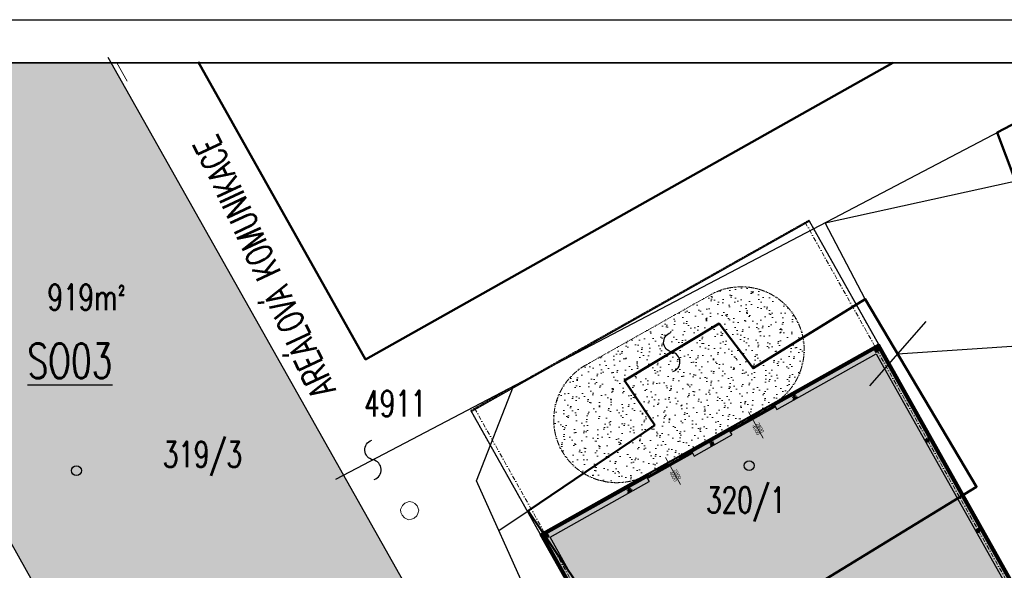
# Model space of a CAD drawing. Header units: millimetres. Extents: x 2886542 to 7567581, y -792623 to 134766.
# Tile 79 of 256: x 4152271 to 4209381, y -377458 to -345537. Entities that reach past the tile are written whole.
import ezdxf
from ezdxf.enums import TextEntityAlignment as Align

# ---------------------------------------------------------------- set-up
doc = ezdxf.new("R2010")
doc.units = ezdxf.units.MM
for name, pattern in [('ACAD_ISO12W100', [21, 12, -3, 0, -3, 0, -3]), ('DASHDOT', [1, 0.5, -0.25, 0, -0.25]), ('DASHDOTX2', [50.8, 25.4, -12.7, 0, -12.7]), ('DIVIDE', [1.25, 0.5, -0.25, 0, -0.25, 0, -0.25]), ('DOT', [0.25, 0, -0.25])]:
    doc.linetypes.add(name, pattern=pattern)
for name, color, linetype, lineweight in [('CKDVERE_', 7, 'Continuous', 25), ('CKDVERE_OSY', 1, 'Continuous', 18), ('CKDVERE_POPIS', 3, 'Continuous', 25), ('CKDVERE_ZARUBNE_RAM', 5, 'Continuous', 25), ('CKRASTR', 7, 'DASHDOT', 18), ('CKSTENY_NADROVINOU', 7, 'DIVIDE', 25), ('CKSTENY_PODROVINOU', 7, 'Continuous', 25), ('CKSTENY_REZ', 6, 'Continuous', 50), ('CSPROFILY_OSY', 1, 'DASHDOT', 18), ('CSPROFILY_REZY', 4, 'Continuous', 50), ('IN_NS_TLUSTA', 1, 'Continuous', 40), ('OstPlynNtl', 30, '633B', 13), ('pohledy', 7, 'Continuous', 25), ('Text obecně', 7, 'Continuous', 25), ('Vrstva 34', 7, 'Continuous', 0), ('Vrstva 6', 7, 'Continuous', 0)]:
    doc.layers.add(name, color=color, linetype=linetype, lineweight=lineweight)
doc.layers.add('CKDVERE_DORAZ', color=7, linetype='DOT', lineweight=25, plot=False)
for name, color, linetype in [('IN_BP_BOURACI PRACE', 40, 'Continuous'), ('IN_TEXT', 7, 'Continuous'), ('KATASTR', 7, 'Continuous'), ('požárničina', 10, 'Continuous')]:
    doc.layers.add(name, color=color, linetype=linetype)
doc.styles.add('KOTY', font='SIMPLEX.SHX', dxfattribs={"width": 0.7})
doc.styles.add('ROMAND', font='romand.shx', dxfattribs={"width": 0.85})
doc.styles.get("Standard").update_dxf_attribs({"font": 'arial.ttf'})
doc.linetypes.add('617A', pattern='A,2,-2,2,-2,2,-6,[146,stn.shx,S=0.1,R=0,X=0,Y=0],-6,2,-2,2,-2', length=30)
doc.linetypes.add('633B', pattern='A,5,-2,5,-5.5,[155,stn.shx,S=0.1,R=0,X=0,Y=0],-5.5,5,-2', length=30)
doc.linetypes.add('PLYN', pattern='A,0.5,-0.2,["PLYN",Standard,S=0.1,R=0,X=-0.15,Y=-0.05],-0.25', length=0.95)
doc.dimstyles.new('IP 1_100', dxfattribs={"dimscale": 100, "dimtxt": 2.5, "dimasz": 2, "dimexe": 1, "dimexo": 5, "dimgap": 1, "dimtad": 1, "dimdec": 0, "dimzin": 0, "dimdsep": 46, "dimtxsty": 'ROMAND', "dimblk": 'ARCHTICK', "dimcen": 0.09, "dimdle": 1, "dimclrd": 256, "dimclre": 256, "dimclrt": 7, "dimadec": 0, "dimazin": 0, "dimtfac": 1, "dimtdec": 0, "dimtix": 1, "dimtmove": 2, "dimatfit": 3, "dimldrblk": 'OBLIQUE', "dimfxl": 0, "dimtolj": 1, "dimtzin": 0, "dimarcsym": 0})

# ---------------------------------------------------------------- blocks, each defined once
blk = doc.blocks.new('_ArchTick')
at = {"color": 0, "linetype": 'ByBlock', "const_width": 0.15}
blk.add_lwpolyline([(-0.5, -0.5), (0.5, 0.5)], dxfattribs=at)
blk = doc.blocks.new('Z620_1')
at = {"layer": 'Vrstva 34', "color": 32, "linetype": 'Continuous', "lineweight": 13}
for p, q in [((-0.5, -0.1), (-0.499, 0.1)), ((-0.499, 0.1), (-0.449, 0.25)), ((-0.449, 0.25), (-0.349, 0.4)), ((-0.349, 0.4), (-0.099, 0.501)), ((-0.099, 0.501), (0.1, 0.5)), ((0.1, 0.5), (0.351, 0.4)), ((0.351, 0.4), (0.45, 0.25)), ((0.45, 0.25), (0.501, 0.1)), ((0.501, 0.1), (0.501, -0.1)), ((-0.4, -0.35), (-0.5, -0.1)), ((-0.25, -0.45), (-0.4, -0.35)), ((-0.099, -0.5), (-0.25, -0.45)), ((0.101, -0.5), (-0.099, -0.5)), ((0.251, -0.45), (0.101, -0.5)), ((0.401, -0.35), (0.251, -0.45)), ((0.501, -0.1), (0.401, -0.35))]:
    blk.add_line(p, q, dxfattribs=at)
blk = doc.blocks.new('CK_S_EXT_HEAHEA240')
for p, q in [((-120, 115), (120, 115)), ((-120, 115), (-120, 103)), ((-120, 103), (-24.75, 103)), ((-3.75, -82), (-3.75, 82)), ((3.75, -82), (3.75, 82)), ((120, 103), (24.75, 103)), ((120, 115), (120, 103)), ((-120, -115), (-120, -103)), ((-120, -103), (-24.75, -103)), ((-120, -115), (120, -115)), ((120, -103), (24.75, -103)), ((120, -115), (120, -103))]:
    blk.add_line(p, q)
for centre, start, end in [((-24.75, 82), 0, 90), ((24.75, 82), 90, 180), ((-24.75, -82), 270, 0), ((24.75, -82), 180, 270)]:
    blk.add_arc(centre, 21, start, end)
blk = doc.blocks.new('skladova hala')
at = {"linetype": 'ACAD_ISO12W100', "lineweight": 0, "ltscale": 50}
h = blk.add_hatch(dxfattribs=at)
h.set_pattern_fill('AR-SAND', color=1, scale=16, style=0)
h.paths.add_polyline_path([(4192124, -566121, 0.991293), (4199413, -566185), (4199413, -566123), (4199413, -563323), (4199413, -560623), (4199413, -557823), (4199413, -557758, 0.991293), (4192124, -557821)])
at = {"layer": 'CKDVERE_', "color": 250}
for p, q in [((4199573, -557763), (4199573, -560683)), ((4199573, -557763), (4199623, -557763)), ((4199623, -557763), (4199623, -560683)), ((4199573, -560683), (4199623, -560683)), ((4199573, -563263), (4199573, -566183)), ((4199573, -563263), (4199623, -563263)), ((4199623, -563263), (4199623, -566183)), ((4199573, -566183), (4199623, -566183))]:
    blk.add_line(p, q, dxfattribs=at)
at = {"layer": 'CKDVERE_DORAZ', "color": 250}
for p, q in [((4199413, -550723), (4191152, -550723)), ((4199513, -557773), (4199513, -560673)), ((4199513, -563273), (4199513, -566173)), ((4199413, -573223), (4191152, -573223))]:
    blk.add_line(p, q, dxfattribs=at)
at = {"layer": 'CKDVERE_OSY', "color": 250}
for p, q in [((4200863, -559223), (4199120, -559223)), ((4200863, -564723), (4199060, -564723))]:
    blk.add_line(p, q, dxfattribs=at)
at = {"layer": 'CKDVERE_ZARUBNE_RAM', "color": 250}
for p, q in [((4199673, -557723), (4199523, -557723)), ((4199523, -557823), (4199523, -557723)), ((4199523, -557823), (4199563, -557823)), ((4199563, -557783), (4199563, -557823)), ((4199523, -560623), (4199523, -560723)), ((4199523, -560623), (4199563, -560623)), ((4199673, -560723), (4199523, -560723)), ((4199563, -560663), (4199563, -560623)), ((4199673, -563223), (4199523, -563223)), ((4199523, -563323), (4199523, -563223)), ((4199523, -563323), (4199563, -563323)), ((4199563, -563283), (4199563, -563323)), ((4199523, -566123), (4199523, -566223)), ((4199523, -566123), (4199563, -566123)), ((4199673, -566223), (4199523, -566223)), ((4199563, -566163), (4199563, -566123))]:
    blk.add_line(p, q, dxfattribs=at)
at = {"layer": 'CKRASTR', "color": 250}
for p, q in [((4199413, -550723), (4191152, -550723)), ((4199413, -573223), (4191152, -573223))]:
    blk.add_line(p, q, dxfattribs=at)
at = {"layer": 'CKRASTR', "color": 250, "ltscale": 500}
for p, q in [((4191152, -550973), (4242633, -550973)), ((4191152, -572973), (4242633, -572973))]:
    blk.add_line(p, q, dxfattribs=at)
at = {"layer": 'CKSTENY_NADROVINOU', "color": 250}
blk.add_line((4191152, -573223), (4191152, -550723), dxfattribs=at)
at = {"layer": 'CKSTENY_PODROVINOU', "color": 250}
for p, q in [((4191213, -550723), (4191213, -573223)), ((4199413, -550723), (4191213, -550723)), ((4199813, -551123), (4241453, -551123)), ((4199813, -557723), (4199813, -551123)), ((4199413, -560623), (4199413, -557823)), ((4199513, -560623), (4199513, -557823)), ((4199813, -563223), (4199813, -560723)), ((4199413, -566123), (4199413, -563323)), ((4199513, -566123), (4199513, -563323)), ((4199813, -572823), (4199813, -566223)), ((4199413, -573223), (4191213, -573223)), ((4236353, -572823), (4199813, -572823))]:
    blk.add_line(p, q, dxfattribs=at)
at = {"layer": 'CKSTENY_REZ', "color": 250}
for p, q in [((4241853, -550723), (4199413, -550723)), ((4199413, -550723), (4199413, -557823)), ((4241753, -550823), (4199513, -550823)), ((4199513, -550823), (4199513, -557823)), ((4199513, -557823), (4199413, -557823)), ((4199413, -560623), (4199413, -563323)), ((4199513, -560623), (4199413, -560623)), ((4199513, -560623), (4199513, -563323)), ((4199513, -563323), (4199413, -563323)), ((4199413, -566123), (4199413, -573223)), ((4199513, -566123), (4199413, -566123)), ((4199513, -566123), (4199513, -573123)), ((4199413, -573223), (4224913, -573223)), ((4199513, -573123), (4236353, -573123))]:
    blk.add_line(p, q, dxfattribs=at)
at = {"layer": 'CSPROFILY_OSY', "color": 250}
for p, q in [((4199763, -550938), (4199503, -550938)), ((4199633, -550778), (4199633, -551063)), ((4205763, -550938), (4205503, -550938)), ((4205633, -550778), (4205633, -551063)), ((4211763, -550938), (4211503, -550938)), ((4211633, -550778), (4211633, -551063)), ((4199508, -556473), (4199758, -556473)), ((4199633, -556343), (4199633, -556603)), ((4199633, -561843), (4199633, -562103)), ((4199508, -561973), (4199758, -561973)), ((4199508, -567473), (4199758, -567473)), ((4199633, -567343), (4199633, -567603)), ((4199763, -573008), (4199503, -573008)), ((4199633, -572883), (4199633, -573133))]:
    blk.add_line(p, q, dxfattribs=at)
at = {"layer": 'pohledy', "color": 250}
for p, q in [((4199513, -557723), (4199813, -557723)), ((4199513, -560723), (4199813, -560723)), ((4199513, -563223), (4199813, -563223)), ((4199513, -566223), (4199813, -566223))]:
    blk.add_line(p, q, dxfattribs=at)
at = {"layer": 'požárničina', "linetype": 'DASHDOTX2', "lineweight": 60, "ltscale": 30}
for p, q in [((4199466, -573171), (4199466, -550774)), ((4199466, -550774), (4241802, -550774)), ((4225134, -573171), (4199466, -573171))]:
    blk.add_line(p, q, dxfattribs=at)
at = {"layer": 'požárničina', "linetype": 'ACAD_ISO12W100', "lineweight": 0, "ltscale": 30}
blk.add_line((4192124, -557821), (4192124, -566121), dxfattribs=at)
for centre, start, end in [((4195769, -557821), 0, 180), ((4195769, -566121), 180, 0)]:
    blk.add_arc(centre, 3645, start, end, dxfattribs=at)
at = {"layer": 'CSPROFILY_REZY', "color": 250}
for p, rotation in [((4199633, -550938), 180), ((4205633, -550938), 180), ((4211633, -550938), 180), ((4199633, -556473), 270), ((4199633, -561973), 270), ((4199633, -567473), 270), ((4199633, -573008), 180)]:
    blk.add_blockref('CK_S_EXT_HEAHEA240', p, dxfattribs=dict(at, rotation=rotation))
at = {"layer": 'CKDVERE_POPIS', "color": 250}
for p in [(4200210, -559183), (4200210, -564683)]:
    blk.add_text(' 2800', height=200, dxfattribs=at).set_placement(p, align=Align.CENTER)
for p in [(4200210, -559263), (4200210, -564763)]:
    blk.add_text(' 4000', height=200, dxfattribs=at).set_placement(p, align=Align.TOP_CENTER)

msp = doc.modelspace()

# ---------------------------------------------------------------- hatches: boundary and pattern name
at = {"layer": 'požárničina', "linetype": 'Continuous', "lineweight": 50}
for points in [[(4157562.2, -348037.1), (4150149.5, -348037.1), (4119745, -348037.1), (4113827.3, -351395.4), (4123155.5, -367833), (4141388, -357486.2), (4161929.7, -393890.7), (4178219.5, -384646.4)], [(4202098.9, -364363.9), (4182486.7, -375391.6), (4194984.7, -397618.8), (4186307.4, -402498), (4194610, -417263.8), (4222899.6, -401357)]]:
    msp.add_hatch(color=253, dxfattribs=at).paths.add_polyline_path(points)

# ---------------------------------------------------------------- linework, layer by layer
at = {"color": 5, "linetype": 'Continuous', "lineweight": 50}
msp.add_lwpolyline([(4216686.6, -348037.1), (4208965.2, -352083.5), (4218580.7, -377567.1), (4229898.3, -376448.5), (4235158.3, -389050.6), (4220547.3, -395592.6), (4231628.9, -419541), (4222368.1, -423881.8), (4177377.5, -437002.4), (4154837.6, -444675.2), (4135042.2, -450782.3), (4124428.4, -455350.3), (4106120, -468993), (4096043.2, -489503.2), (4095050.9, -492200.5)], dxfattribs=at)
at = {"layer": 'IN_BP_BOURACI PRACE', "linetype": '617A', "lineweight": 50, "ltscale": 100}
msp.add_lwpolyline([(4189104.5, -369043.2), (4187359.1, -366457), (4192836.7, -363155.7), (4194810.7, -365745), (4201318.9, -361737.8), (4207775.8, -372618.6), (4188692.9, -384282.7), (4181755.3, -374003.2)], close=True, dxfattribs=at)
at = {"layer": 'IN_NS_TLUSTA'}
msp.add_lwpolyline([(4182486.7, -375391.6), (4194984.7, -397618.8), (4186307.4, -402498), (4194610, -417263.8), (4222899.6, -401357), (4202098.9, -364363.9), (4182486.7, -375391.6)], dxfattribs=at)
at = {"layer": 'KATASTR'}
for p, q in [((4216686.6, -348037.1), (4170591.5, -372193.2)), ((4198997.1, -357307.3), (4241301, -348037.1)), ((4201318.9, -361737.8), (4198997.1, -357307.3)), ((4178771.7, -372279.7), (4180911.8, -366784.9)), ((4183305.6, -382338.4), (4178771.7, -372279.7)), ((4180063.3, -375145.1), (4181755.3, -374003.2))]:
    msp.add_line(p, q, dxfattribs=at)
at = {"layer": 'KATASTR', "color": 7, "lineweight": 50}
msp.add_lwpolyline([(4162624.6, -347972.3), (4172336.7, -365232.5), (4202917.8, -348037.1)], dxfattribs=at)
at = {"layer": 'KATASTR'}
for points in [[(4190163.3, -365940.8, 0.7743875), (4190097.9, -364806.4, -0.7812922), (4190032.6, -363672.8)], [(4172830.5, -372188.6, 0.7743875), (4172765.1, -371054.1, -0.7812922), (4172699.8, -369920.5)]]:
    msp.add_lwpolyline(points, format="xyb", dxfattribs=at)
for centre in [(4194582.5, -371391.4), (4155564.7, -371681.4)]:
    msp.add_circle(centre, 285.6, dxfattribs=at)
at = {"layer": 'OstPlynNtl', "linetype": 'PLYN', "ltscale": 300}
msp.add_line((4157906.7, -348037.1), (4158511, -349108.2), dxfattribs=at)
at = {"layer": 'Text obecně'}
for p, q in [((4150149.5, -345537.2), (4255147, -345537.2)), ((4252647, -348037.1), (4150149.5, -348037.1)), ((4150149.5, -348037.1), (4252647, -348037.1)), ((4150149.5, -348037.1), (4252647, -348037.1))]:
    msp.add_line(p, q, dxfattribs=at)
at = {"layer": 'Vrstva 6', "color": 1, "linetype": 'Continuous', "lineweight": 30}
for p, q in [((4157380.4, -347715), (4178219.5, -384646.4)), ((4141388, -357486.2), (4161929.7, -393890.7))]:
    msp.add_line(p, q, dxfattribs=at)

# ---------------------------------------------------------------- block references
at = {"layer": 'požárničina', "color": 1, "linetype": 'Continuous', "lineweight": 50, "rotation": 299.3484460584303}
msp.add_blockref('skladova hala', (2623924.4, 3565996.5), dxfattribs=at)
at = {"layer": 'Vrstva 34', "color": 32, "linetype": 'Continuous', "lineweight": 13, "xscale": 999.9976885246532, "yscale": 999.9976885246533, "zscale": 999.9976885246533, "rotation": 42.64807170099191}
msp.add_blockref('Z620_1', (4174883.8, -373994.8), dxfattribs=at)

# ---------------------------------------------------------------- texts
at = {"layer": 'IN_TEXT', "insert": (4169274.4, -367607.1), "char_height": 1500, "width": 25698.196, "attachment_point": 1, "rotation": 115.04022, "style": 'KOTY'}
msp.add_mtext('AREÁLOVÁ KOMUNIKACE', dxfattribs=at)
at = {"layer": 'IN_TEXT', "attachment_point": 1, "style": 'KOTY'}
for s, insert, char_height, width in [('919m{\\fISOCPEUR|b0|i0|c238|p34;²}', (4153885.1, -360878.5), 1500, 5815), ('{\\LSO03}', (4152725.3, -364309.9), 2000, 6757.857)]:
    msp.add_mtext(s, dxfattribs=dict(at, insert=insert, char_height=char_height, width=width))
at = {"layer": 'KATASTR', "char_height": 1500, "width": 486.766, "attachment_point": 1, "style": 'KOTY'}
for s, insert in [('4911', (4172252.3, -367035.7)), ('319/3', (4160575.5, -369986.3)), ('320/1', (4192089.7, -372629.8))]:
    msp.add_mtext(s, dxfattribs=dict(at, insert=insert))

# ---------------------------------------------------------------- leaders
at = {"layer": 'IN_TEXT'}
msp.add_leader([(4203194.8, -364899), (4224879.2, -363444.4), (4239454.4, -363444.4)], dimstyle='IP 1_100', override={"dimasz": 35, "dimtad": 0}, dxfattribs=at)

doc.saveas('drawing.dxf')
